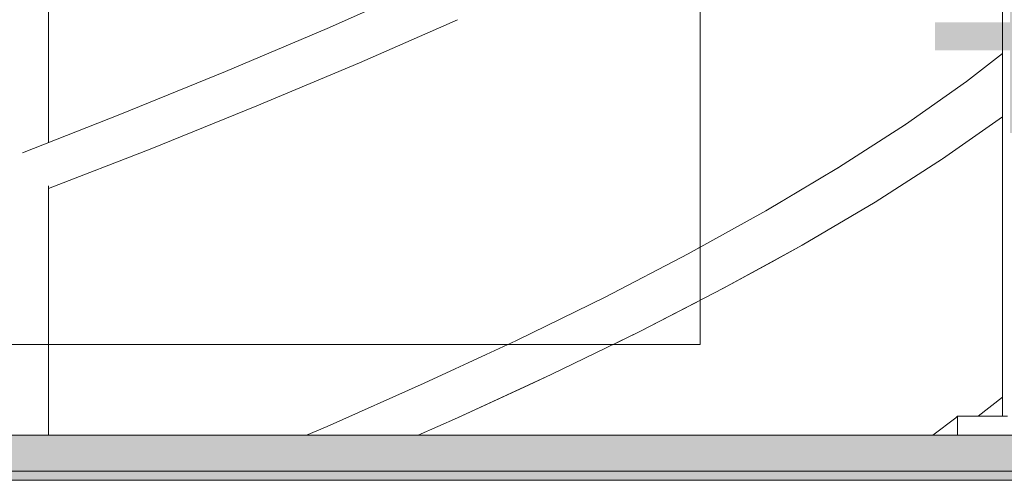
# Model space of a CAD drawing. Header units: millimetres. Extents: x 16408 to 141596, y -21057 to 26364.
# Tile 59 of 138: x 31329 to 31873, y 3811 to 4066. Entities that reach past the tile are written whole.
import ezdxf

# ---------------------------------------------------------------- set-up
doc = ezdxf.new("R2010")
doc.units = ezdxf.units.MM
doc.header["$MEASUREMENT"] = 0
doc.linetypes.add('Przerywana gęsta', pattern=[180, 120, -60])
doc.linetypes.add('Wipeout_Contour', pattern=[1000, 0, -1000])
for name, color, linetype, lineweight in [('0_Nr_pióra__1', 7, 'Continuous', 13), ('0_Nr_pióra__103', 7, 'Continuous', 5), ('0_Nr_pióra__122', 255, 'Continuous', 0), ('inw_schody zewnętrzne_Nr_pióra__103', 7, 'Continuous', 5)]:
    doc.layers.add(name, color=color, linetype=linetype, lineweight=lineweight)
doc.layers.add('inw_schody zewnętrzne', color=7, linetype='Continuous')
doc.layers.add('inw_ściany zewnętrzne_Nr_pióra__61', color=7, linetype='Continuous', lineweight=13, true_color=0x6a6a6a)
doc.styles.add('STYL_AUTOMATYCZNY_2', font='txt')

# ---------------------------------------------------------------- blocks, each defined once
blk = doc.blocks.new('Wymiary_29_1', base_point=(32094.07, 3836.43))
at = {"layer": '0_Nr_pióra__1', "color": 7, "linetype": 'Continuous', "lineweight": 13}
for p, q in [((32094.07, 3836.43), (31994.07, 3936.43)), ((31994.07, 3936.43), (32194.07, 3936.43)), ((32194.07, 3936.43), (32094.07, 3836.43))]:
    blk.add_line(p, q, dxfattribs=at)
at = {"layer": '0_Nr_pióra__1', "color": 7, "lineweight": 13, "insert": (31825.13, 3956.43), "char_height": 150, "attachment_point": 7, "style": 'STYL_AUTOMATYCZNY_2'}
blk.add_mtext('\\A1;{\\pql;\\fCentury Gothic|b0|i0|c238|p34;+3,84}', dxfattribs=at)

msp = doc.modelspace()

# ---------------------------------------------------------------- wipeouts: each hides what was drawn before it
at = {"color": 254, "linetype": 'Wipeout_Contour', "lineweight": 0, "ltscale": 126970.644433}
msp.add_wipeout([(31705.08, 4286.43), (31250.7, 4286.43), (31250.7, 3886.43), (31705.08, 3886.43)], dxfattribs=at).dxf.layer = 'inw_schody zewnętrzne'

# ---------------------------------------------------------------- next in the draw order: wipeouts: each hides what was drawn before it
at = {"color": 254, "linetype": 'Wipeout_Contour', "lineweight": 0, "ltscale": 126427.672072}
msp.add_wipeout([(31400.86, 3994.52), (31331.35, 3971.57), (31344.76, 3974.13), (31344.76, 3972.66)], dxfattribs=at)
at = {"color": 254, "linetype": 'Wipeout_Contour', "lineweight": 0, "ltscale": 126547.977404}
msp.add_wipeout([(31472.13, 3886.43), (31328.77, 3886.43), (31328.77, 3836.43), (31472.13, 3836.43)], dxfattribs=at).dxf.layer = 'inw_schody zewnętrzne'

# ---------------------------------------------------------------- next in the draw order: linework, layer by layer
at = {"layer": 'inw_schody zewnętrzne_Nr_pióra__103', "color": 7, "linetype": 'Continuous', "lineweight": 5}
for p, q in [((31328.77, 3886.43), (31250.7, 3886.43)), ((31328.77, 3836.43), (31181.83, 3836.43))]:
    msp.add_line(p, q, dxfattribs=at)

# ---------------------------------------------------------------- next in the draw order: wipeouts: each hides what was drawn before it
at = {"color": 254, "linetype": 'Wipeout_Contour', "lineweight": 0, "ltscale": 126459.582801}
msp.add_wipeout([(31389.05, 3994.52), (31330.55, 3971.42), (31331.35, 3971.57), (31400.86, 3994.52)], dxfattribs=at)
at = {"color": 254, "linetype": 'Wipeout_Contour', "lineweight": 0, "ltscale": 127108.828761}
msp.add_wipeout([(31472.13, 3836.43), (31611.3, 3836.43), (31611.3, 3886.43), (31472.13, 3886.43)], dxfattribs=at).dxf.layer = 'inw_schody zewnętrzne'

# ---------------------------------------------------------------- next in the draw order: linework, layer by layer
at = {"layer": 'inw_schody zewnętrzne_Nr_pióra__103', "color": 7, "linetype": 'Continuous', "lineweight": 5}
msp.add_line((31472.13, 3886.43), (31328.77, 3886.43), dxfattribs=at)

# ---------------------------------------------------------------- next in the draw order: wipeouts: each hides what was drawn before it
at = {"color": 254, "linetype": 'Wipeout_Contour', "lineweight": 0, "ltscale": 95011.857616}
msp.add_wipeout([(31389.05, 3994.52), (31400.86, 3994.52), (31459.88, 4018.36)], dxfattribs=at)
at = {"color": 254, "linetype": 'Wipeout_Contour', "lineweight": 0, "ltscale": 95139.349628}
msp.add_wipeout([(31442.54, 3817.4), (31503.29, 3822.2), (31498.72, 3841.24)], dxfattribs=at)
at = {"color": 254, "linetype": 'Wipeout_Contour', "lineweight": 0, "ltscale": 671241.019452}
msp.add_wipeout([(31702.69, 4314.04), (31704.48, 4300.3), (31705.08, 4286.43), (31705.08, 3886.43), (31611.3, 3886.43), (31611.3, 3836.43), (31745.68, 3836.43), (31745.68, 4856.43), (31611.3, 4856.43), (31611.3, 4422.51), (31617.03, 4420.96), (31628.46, 4416.45), (31639.44, 4410.67), (31649.87, 4403.66), (31659.65, 4395.51), (31668.67, 4386.27), (31676.86, 4376.06), (31684.12, 4364.96), (31690.39, 4353.09), (31695.61, 4340.56), (31699.72, 4327.5)], dxfattribs=at).dxf.layer = 'inw_schody zewnętrzne'

# ---------------------------------------------------------------- next in the draw order: linework, layer by layer
at = {"layer": 'inw_schody zewnętrzne_Nr_pióra__103', "color": 7, "linetype": 'Continuous', "lineweight": 5}
msp.add_line((31472.13, 3836.43), (31328.77, 3836.43), dxfattribs=at)

# ---------------------------------------------------------------- next in the draw order: wipeouts: each hides what was drawn before it
at = {"color": 254, "linetype": 'Wipeout_Contour', "lineweight": 0, "ltscale": 95060.414649}
msp.add_wipeout([(31389.05, 3994.52), (31459.88, 4018.36), (31447.3, 4018.36)], dxfattribs=at)
at = {"color": 254, "linetype": 'Wipeout_Contour', "lineweight": 0, "ltscale": 95286.415589}
msp.add_wipeout([(31503.29, 3822.2), (31516.62, 3822.2), (31570.92, 3846.04)], dxfattribs=at)
at = {"color": 254, "linetype": 'Wipeout_Contour', "lineweight": 0, "ltscale": 224660.103691}
msp.add_wipeout([(31874.7, 4856.43), (31745.68, 4856.43), (31745.68, 3836.43), (31833.82, 3836.43), (31846.37, 3846.01), (31847.43, 3846.87), (31874.7, 3846.87)], dxfattribs=at).dxf.layer = 'inw_schody zewnętrzne'

# ---------------------------------------------------------------- next in the draw order: wipeouts: each hides what was drawn before it
at = {"color": 254, "linetype": 'Wipeout_Contour', "lineweight": 0, "ltscale": 94985.351514}
msp.add_wipeout([(31447.3, 4018.36), (31384.11, 4013.56), (31389.05, 3994.52)], dxfattribs=at)
at = {"color": 254, "linetype": 'Wipeout_Contour', "lineweight": 0, "ltscale": 96298.145889}
msp.add_wipeout([(31858.79, 3846.87), (31872.31, 3846.87), (31872.31, 3857.37)], dxfattribs=at)
at = {"color": 254, "linetype": 'Wipeout_Contour', "lineweight": 0, "ltscale": 95328.796575}
msp.add_wipeout([(31556.88, 3846.04), (31503.29, 3822.2), (31570.92, 3846.04)], dxfattribs=at)
at = {"color": 254, "linetype": 'Wipeout_Contour', "lineweight": 0, "ltscale": 96234.360835}
msp.add_wipeout([(31847.42, 3840.19), (31847.43, 3846.87), (31846.37, 3846.01)], dxfattribs=at)
at = {"color": 254, "linetype": 'Wipeout_Contour', "lineweight": 0, "ltscale": 128240.087368}
msp.add_wipeout([(31833.82, 3836.43), (31826.42, 3836.43), (31826.42, 3831), (31832.44, 3835.38)], dxfattribs=at).dxf.layer = 'inw_schody zewnętrzne'

# ---------------------------------------------------------------- next in the draw order: linework, layer by layer
at = {"layer": '0_Nr_pióra__103', "color": 7, "linetype": 'Continuous', "lineweight": 5}
msp.add_line((31858.79, 3846.87), (31872.31, 3857.37), dxfattribs=at)

# ---------------------------------------------------------------- next in the draw order: wipeouts: each hides what was drawn before it
at = {"color": 254, "linetype": 'Wipeout_Contour', "lineweight": 0, "ltscale": 95042.929403}
msp.add_wipeout([(31442.54, 4037.4), (31384.11, 4013.56), (31447.3, 4018.36)], dxfattribs=at)
at = {"color": 254, "linetype": 'Wipeout_Contour', "lineweight": 0, "ltscale": 94807.445783}
msp.add_wipeout([(31330.39, 3990.22), (31330.55, 3971.42), (31389.05, 3994.52)], dxfattribs=at)
at = {"color": 254, "linetype": 'Wipeout_Contour', "lineweight": 0, "ltscale": 95257.229595}
msp.add_wipeout([(31498.72, 3841.24), (31503.29, 3822.2), (31556.88, 3846.04)], dxfattribs=at)
at = {"color": 254, "linetype": 'Wipeout_Contour', "lineweight": 0, "ltscale": 96233.116455}
msp.add_wipeout([(31847.43, 3837.02), (31847.42, 3840.19), (31846.37, 3846.01)], dxfattribs=at)

# ---------------------------------------------------------------- next in the draw order: linework, layer by layer
at = {"layer": '0_Nr_pióra__103', "color": 7, "linetype": 'Continuous', "lineweight": 5}
msp.add_line((31344.76, 3836.43), (31344.76, 3974.13), dxfattribs=at)
at = {"layer": 'inw_schody zewnętrzne_Nr_pióra__103', "color": 7, "linetype": 'Continuous', "lineweight": 5}
msp.add_line((31611.3, 3836.43), (31472.13, 3836.43), dxfattribs=at)

# ---------------------------------------------------------------- next in the draw order: wipeouts: each hides what was drawn before it
at = {"color": 254, "linetype": 'Wipeout_Contour', "lineweight": 0, "ltscale": 95193.502818}
msp.add_wipeout([(31447.3, 4018.36), (31459.88, 4018.36), (31516.62, 4042.2)], dxfattribs=at)
at = {"color": 254, "linetype": 'Wipeout_Contour', "lineweight": 0, "ltscale": 126449.117119}
msp.add_wipeout([(31330.41, 3992.42), (31330.39, 3990.22), (31389.05, 3994.52), (31384.11, 4013.56)], dxfattribs=at)
at = {"color": 254, "linetype": 'Wipeout_Contour', "lineweight": 0, "ltscale": 95310.374124}
msp.add_wipeout([(31552.52, 3865.07), (31498.72, 3841.24), (31556.88, 3846.04)], dxfattribs=at)
at = {"color": 254, "linetype": 'Wipeout_Contour', "lineweight": 0, "ltscale": 128293.855167}
msp.add_wipeout([(31847.42, 3827.66), (31847.43, 3837.02), (31846.37, 3846.01), (31832.44, 3835.38)], dxfattribs=at)

# ---------------------------------------------------------------- next in the draw order: linework, layer by layer
at = {"layer": '0_Nr_pióra__103', "color": 7, "linetype": 'Continuous', "lineweight": 5}
for p, q in [((31344.76, 3998.07), (31344.76, 4194.13)), ((31330.41, 3992.42), (31384.11, 4013.56)), ((31344.76, 3972.66), (31400.86, 3994.52)), ((31846.37, 3846.01), (31847.43, 3846.87)), ((31847.43, 3846.87), (31847.42, 3840.19)), ((31875.08, 3846.87), (31847.43, 3846.87)), ((31487.39, 3836.43), (31498.72, 3841.24))]:
    msp.add_line(p, q, dxfattribs=at)

# ---------------------------------------------------------------- next in the draw order: wipeouts: each hides what was drawn before it
at = {"color": 254, "linetype": 'Wipeout_Contour', "lineweight": 0, "ltscale": 95239.089682}
msp.add_wipeout([(31447.3, 4018.36), (31516.62, 4042.2), (31503.29, 4042.2)], dxfattribs=at)
at = {"color": 254, "linetype": 'Wipeout_Contour', "lineweight": 0, "ltscale": 95453.523678}
msp.add_wipeout([(31622.67, 3869.87), (31556.88, 3846.04), (31570.92, 3846.04)], dxfattribs=at)
at = {"color": 254, "linetype": 'Wipeout_Contour', "lineweight": 0, "ltscale": 128278.295081}
msp.add_wipeout([(31847.42, 3826.13), (31847.42, 3827.66), (31832.44, 3835.38), (31834.78, 3816.42)], dxfattribs=at)

# ---------------------------------------------------------------- next in the draw order: linework, layer by layer
at = {"layer": '0_Nr_pióra__103', "color": 7, "linetype": 'Continuous', "lineweight": 5}
for p, q in [((31847.42, 3840.19), (31847.43, 3837.02)), ((31847.43, 3837.02), (31847.43, 3836.43))]:
    msp.add_line(p, q, dxfattribs=at)

# ---------------------------------------------------------------- next in the draw order: wipeouts: each hides what was drawn before it
at = {"color": 254, "linetype": 'Wipeout_Contour', "lineweight": 0, "ltscale": 95165.701393}
msp.add_wipeout([(31442.54, 4037.4), (31447.3, 4018.36), (31503.29, 4042.2)], dxfattribs=at)
at = {"color": 254, "linetype": 'Wipeout_Contour', "lineweight": 0, "ltscale": 95492.739361}
msp.add_wipeout([(31556.88, 3846.04), (31622.67, 3869.87), (31607.96, 3869.87)], dxfattribs=at)
at = {"color": 254, "linetype": 'Wipeout_Contour', "lineweight": 0, "ltscale": 96229.853003}
msp.add_wipeout([(31861.69, 3826.16), (31847.42, 3826.13), (31834.78, 3816.42)], dxfattribs=at)

# ---------------------------------------------------------------- next in the draw order: linework, layer by layer
at = {"layer": '0_Nr_pióra__103', "color": 7, "linetype": 'Continuous', "lineweight": 5}
msp.add_line((31400.86, 3994.52), (31459.88, 4018.36), dxfattribs=at)

# ---------------------------------------------------------------- next in the draw order: wipeouts: each hides what was drawn before it
at = {"color": 254, "linetype": 'Wipeout_Contour', "lineweight": 0, "ltscale": 95221.246264}
msp.add_wipeout([(31442.54, 4037.4), (31503.29, 4042.2), (31498.72, 4061.24)], dxfattribs=at)
at = {"color": 254, "linetype": 'Wipeout_Contour', "lineweight": 0, "ltscale": 95423.191082}
msp.add_wipeout([(31607.96, 3869.87), (31552.52, 3865.07), (31556.88, 3846.04)], dxfattribs=at)
at = {"color": 254, "linetype": 'Wipeout_Contour', "lineweight": 0, "ltscale": 128322.769095}
msp.add_wipeout([(31862.99, 3826.17), (31861.69, 3826.16), (31834.78, 3816.42), (31850.2, 3816.42)], dxfattribs=at)

# ---------------------------------------------------------------- next in the draw order: linework, layer by layer
at = {"layer": '0_Nr_pióra__103', "color": 7, "linetype": 'Continuous', "lineweight": 5}
for p, q in [((31384.11, 4013.56), (31442.54, 4037.4)), ((31549.04, 3836.43), (31570.92, 3846.04))]:
    msp.add_line(p, q, dxfattribs=at)

# ---------------------------------------------------------------- next in the draw order: wipeouts: each hides what was drawn before it
at = {"color": 254, "linetype": 'Wipeout_Contour', "lineweight": 0, "ltscale": 95368.250889}
msp.add_wipeout([(31503.29, 4042.2), (31516.62, 4042.2), (31570.92, 4066.04)], dxfattribs=at)
at = {"color": 254, "linetype": 'Wipeout_Contour', "lineweight": 0, "ltscale": 95474.065496}
msp.add_wipeout([(31603.81, 3888.91), (31552.52, 3865.07), (31607.96, 3869.87)], dxfattribs=at)
at = {"color": 254, "linetype": 'Wipeout_Contour', "lineweight": 0, "ltscale": 96171.922068}
msp.add_wipeout([(31817.83, 3824.76), (31834.78, 3816.42), (31832.44, 3835.38)], dxfattribs=at)

# ---------------------------------------------------------------- next in the draw order: hatches: boundary and pattern name
at = {"layer": '0_Nr_pióra__1', "linetype": 'Continuous', "lineweight": 0, "true_color": 0x000000}
msp.add_hatch(color=18, dxfattribs=at).paths.add_polyline_path([(32531.76, 3811.43), (32531.76, 3836.43), (30890.54, 3836.43), (30890.54, 3811.43)])
at = {"layer": '0_Nr_pióra__122', "linetype": 'Continuous', "lineweight": 0, "true_color": 0xffffff}
msp.add_hatch(color=7, dxfattribs=at).paths.add_polyline_path([(32531.76, 3816.43), (32531.76, 3836.43), (30890.54, 3836.43), (30890.54, 3816.43)])

# ---------------------------------------------------------------- next in the draw order: linework, layer by layer
at = {"layer": '0_Nr_pióra__1', "color": 7, "linetype": 'Continuous', "lineweight": 13, "flags": 128}
for points in [[(32531.76, 3816.43), (32531.76, 3836.43), (30890.54, 3836.43), (30890.54, 3816.43)], [(32531.76, 3811.43), (32531.76, 3836.43), (30890.54, 3836.43), (30890.54, 3811.43)]]:
    msp.add_lwpolyline(points, close=True, dxfattribs=at)
at = {"layer": '0_Nr_pióra__103', "color": 7, "linetype": 'Continuous', "lineweight": 5}
for p, q in [((31498.72, 3841.24), (31552.52, 3865.07)), ((31833.82, 3836.43), (31846.37, 3846.01))]:
    msp.add_line(p, q, dxfattribs=at)
at = {"layer": 'inw_schody zewnętrzne_Nr_pióra__103', "color": 7, "linetype": 'Continuous', "lineweight": 5}
for p, q in [((31862.98, 3836.43), (31611.3, 3836.43)), ((31833.82, 3836.43), (31745.68, 3836.43))]:
    msp.add_line(p, q, dxfattribs=at)
at = {"layer": 'inw_ściany zewnętrzne_Nr_pióra__61', "color": 251, "linetype": 'Przerywana gęsta', "lineweight": 13, "true_color": 0x6a6a6a, "flags": 128}
msp.add_lwpolyline([(31196.37, 3836.43), (38941.5, 3836.43)], dxfattribs=at)

# ---------------------------------------------------------------- next in the draw order: wipeouts: each hides what was drawn before it
at = {"color": 254, "linetype": 'Wipeout_Contour', "lineweight": 0, "ltscale": 95410.767343}
msp.add_wipeout([(31556.88, 4066.04), (31503.29, 4042.2), (31570.92, 4066.04)], dxfattribs=at)
at = {"color": 254, "linetype": 'Wipeout_Contour', "lineweight": 0, "ltscale": 95612.962842}
msp.add_wipeout([(31607.96, 3869.87), (31622.67, 3869.87), (31671.75, 3893.71)], dxfattribs=at)

# ---------------------------------------------------------------- next in the draw order: wipeouts: each hides what was drawn before it
at = {"color": 254, "linetype": 'Wipeout_Contour', "lineweight": 0, "ltscale": 95339.227357}
msp.add_wipeout([(31498.72, 4061.24), (31503.29, 4042.2), (31556.88, 4066.04)], dxfattribs=at)
at = {"color": 254, "linetype": 'Wipeout_Contour', "lineweight": 0, "ltscale": 95648.928496}
msp.add_wipeout([(31656.39, 3893.71), (31607.96, 3869.87), (31671.75, 3893.71)], dxfattribs=at)

# ---------------------------------------------------------------- next in the draw order: linework, layer by layer
at = {"layer": '0_Nr_pióra__103', "color": 7, "linetype": 'Continuous', "lineweight": 5}
msp.add_line((31459.88, 4018.36), (31516.62, 4042.2), dxfattribs=at)

# ---------------------------------------------------------------- next in the draw order: wipeouts: each hides what was drawn before it
at = {"color": 254, "linetype": 'Wipeout_Contour', "lineweight": 0, "ltscale": 95392.618727}
msp.add_wipeout([(31552.52, 4085.07), (31498.72, 4061.24), (31556.88, 4066.04)], dxfattribs=at)
at = {"color": 254, "linetype": 'Wipeout_Contour', "lineweight": 0, "ltscale": 95581.562928}
msp.add_wipeout([(31603.81, 3888.91), (31607.96, 3869.87), (31656.39, 3893.71)], dxfattribs=at)

# ---------------------------------------------------------------- next in the draw order: linework, layer by layer
at = {"layer": '0_Nr_pióra__103', "color": 7, "linetype": 'Continuous', "lineweight": 5}
for p, q in [((31498.72, 4061.24), (31552.52, 4085.07)), ((31516.62, 4042.2), (31570.92, 4066.04)), ((31442.54, 4037.4), (31498.72, 4061.24)), ((31570.92, 3846.04), (31622.67, 3869.87))]:
    msp.add_line(p, q, dxfattribs=at)

# ---------------------------------------------------------------- next in the draw order: wipeouts: each hides what was drawn before it
at = {"color": 254, "linetype": 'Wipeout_Contour', "lineweight": 0, "ltscale": 95630.057328}
msp.add_wipeout([(31652.46, 3912.75), (31603.81, 3888.91), (31656.39, 3893.71)], dxfattribs=at)

# ---------------------------------------------------------------- next in the draw order: linework, layer by layer
at = {"layer": '0_Nr_pióra__103', "color": 7, "linetype": 'Continuous', "lineweight": 5}
msp.add_line((31552.52, 3865.07), (31603.81, 3888.91), dxfattribs=at)
at = {"layer": 'inw_schody zewnętrzne_Nr_pióra__103', "color": 7, "linetype": 'Continuous', "lineweight": 5}
for p, q in [((31611.3, 3886.43), (31472.13, 3886.43)), ((31705.08, 3886.43), (31611.3, 3886.43))]:
    msp.add_line(p, q, dxfattribs=at)

# ---------------------------------------------------------------- next in the draw order: wipeouts: each hides what was drawn before it
at = {"color": 254, "linetype": 'Wipeout_Contour', "lineweight": 0, "ltscale": 95764.376589}
msp.add_wipeout([(31656.39, 3893.71), (31671.75, 3893.71), (31718.03, 3917.55)], dxfattribs=at)

# ---------------------------------------------------------------- next in the draw order: wipeouts: each hides what was drawn before it
at = {"color": 254, "linetype": 'Wipeout_Contour', "lineweight": 0, "ltscale": 95797.015757}
msp.add_wipeout([(31656.39, 3893.71), (31718.03, 3917.55), (31702.06, 3917.55)], dxfattribs=at)

# ---------------------------------------------------------------- next in the draw order: wipeouts: each hides what was drawn before it
at = {"color": 254, "linetype": 'Wipeout_Contour', "lineweight": 0, "ltscale": 95731.991461}
msp.add_wipeout([(31702.06, 3917.55), (31652.46, 3912.75), (31656.39, 3893.71)], dxfattribs=at)

# ---------------------------------------------------------------- next in the draw order: linework, layer by layer
at = {"layer": '0_Nr_pióra__103', "color": 7, "linetype": 'Continuous', "lineweight": 5}
msp.add_line((31622.67, 3869.87), (31671.75, 3893.71), dxfattribs=at)

# ---------------------------------------------------------------- next in the draw order: wipeouts: each hides what was drawn before it
at = {"color": 254, "linetype": 'Wipeout_Contour', "lineweight": 0, "ltscale": 95778.001628}
msp.add_wipeout([(31698.37, 3936.59), (31652.46, 3912.75), (31702.06, 3917.55)], dxfattribs=at)

# ---------------------------------------------------------------- next in the draw order: linework, layer by layer
at = {"layer": '0_Nr_pióra__103', "color": 7, "linetype": 'Continuous', "lineweight": 5}
msp.add_line((31603.81, 3888.91), (31652.46, 3912.75), dxfattribs=at)

# ---------------------------------------------------------------- next in the draw order: wipeouts: each hides what was drawn before it
at = {"color": 254, "linetype": 'Wipeout_Contour', "lineweight": 0, "ltscale": 95907.42764}
msp.add_wipeout([(31761.4, 3941.39), (31702.06, 3917.55), (31718.03, 3917.55)], dxfattribs=at)

# ---------------------------------------------------------------- next in the draw order: wipeouts: each hides what was drawn before it
at = {"color": 254, "linetype": 'Wipeout_Contour', "lineweight": 0, "ltscale": 95936.672296}
msp.add_wipeout([(31702.06, 3917.55), (31761.4, 3941.39), (31744.87, 3941.39)], dxfattribs=at)

# ---------------------------------------------------------------- next in the draw order: wipeouts: each hides what was drawn before it
at = {"color": 254, "linetype": 'Wipeout_Contour', "lineweight": 0, "ltscale": 95874.141993}
msp.add_wipeout([(31698.37, 3936.59), (31702.06, 3917.55), (31744.87, 3941.39)], dxfattribs=at)

# ---------------------------------------------------------------- next in the draw order: linework, layer by layer
at = {"layer": '0_Nr_pióra__103', "color": 7, "linetype": 'Continuous', "lineweight": 5}
msp.add_line((31671.75, 3893.71), (31718.03, 3917.55), dxfattribs=at)

# ---------------------------------------------------------------- next in the draw order: wipeouts: each hides what was drawn before it
at = {"color": 254, "linetype": 'Wipeout_Contour', "lineweight": 0, "ltscale": 95917.569767}
msp.add_wipeout([(31698.37, 3936.59), (31744.87, 3941.39), (31741.42, 3960.43)], dxfattribs=at)

# ---------------------------------------------------------------- next in the draw order: linework, layer by layer
at = {"layer": '0_Nr_pióra__103', "color": 7, "linetype": 'Continuous', "lineweight": 5}
msp.add_line((31652.46, 3912.75), (31698.37, 3936.59), dxfattribs=at)
at = {"layer": 'inw_schody zewnętrzne_Nr_pióra__103', "color": 7, "linetype": 'Continuous', "lineweight": 5}
msp.add_line((31705.08, 4286.43), (31705.08, 3886.43), dxfattribs=at)

# ---------------------------------------------------------------- next in the draw order: wipeouts: each hides what was drawn before it
at = {"color": 254, "linetype": 'Wipeout_Contour', "lineweight": 0, "ltscale": 96041.798706}
msp.add_wipeout([(31744.87, 3941.39), (31761.4, 3941.39), (31801.77, 3965.23)], dxfattribs=at)

# ---------------------------------------------------------------- next in the draw order: wipeouts: each hides what was drawn before it
at = {"color": 254, "linetype": 'Wipeout_Contour', "lineweight": 0, "ltscale": 96067.589582}
msp.add_wipeout([(31744.87, 3941.39), (31801.77, 3965.23), (31784.71, 3965.23)], dxfattribs=at)

# ---------------------------------------------------------------- next in the draw order: wipeouts: each hides what was drawn before it
at = {"color": 254, "linetype": 'Wipeout_Contour', "lineweight": 0, "ltscale": 96007.699716}
msp.add_wipeout([(31741.42, 3960.43), (31744.87, 3941.39), (31784.71, 3965.23)], dxfattribs=at)

# ---------------------------------------------------------------- next in the draw order: linework, layer by layer
at = {"layer": '0_Nr_pióra__103', "color": 7, "linetype": 'Continuous', "lineweight": 5}
msp.add_line((31718.03, 3917.55), (31761.4, 3941.39), dxfattribs=at)

# ---------------------------------------------------------------- next in the draw order: wipeouts: each hides what was drawn before it
at = {"color": 254, "linetype": 'Wipeout_Contour', "lineweight": 0, "ltscale": 96048.453144}
msp.add_wipeout([(31741.42, 3960.43), (31784.71, 3965.23), (31781.51, 3984.27)], dxfattribs=at)

# ---------------------------------------------------------------- next in the draw order: linework, layer by layer
at = {"layer": '0_Nr_pióra__103', "color": 7, "linetype": 'Continuous', "lineweight": 5}
msp.add_line((31698.37, 3936.59), (31741.42, 3960.43), dxfattribs=at)

# ---------------------------------------------------------------- next in the draw order: wipeouts: each hides what was drawn before it
at = {"color": 254, "linetype": 'Wipeout_Contour', "lineweight": 0, "ltscale": 96167.19323}
msp.add_wipeout([(31784.71, 3965.23), (31801.77, 3965.23), (31839.04, 3989.07)], dxfattribs=at)

# ---------------------------------------------------------------- next in the draw order: wipeouts: each hides what was drawn before it
at = {"color": 254, "linetype": 'Wipeout_Contour', "lineweight": 0, "ltscale": 96189.480078}
msp.add_wipeout([(31784.71, 3965.23), (31839.04, 3989.07), (31821.49, 3989.07)], dxfattribs=at)

# ---------------------------------------------------------------- next in the draw order: wipeouts: each hides what was drawn before it
at = {"color": 254, "linetype": 'Wipeout_Contour', "lineweight": 0, "ltscale": 96132.370404}
msp.add_wipeout([(31781.51, 3984.27), (31784.71, 3965.23), (31821.49, 3989.07)], dxfattribs=at)

# ---------------------------------------------------------------- next in the draw order: linework, layer by layer
at = {"layer": '0_Nr_pióra__103', "color": 7, "linetype": 'Continuous', "lineweight": 5}
msp.add_line((31761.4, 3941.39), (31801.77, 3965.23), dxfattribs=at)

# ---------------------------------------------------------------- next in the draw order: wipeouts: each hides what was drawn before it
at = {"color": 254, "linetype": 'Wipeout_Contour', "lineweight": 0, "ltscale": 96170.36398}
msp.add_wipeout([(31781.51, 3984.27), (31821.49, 3989.07), (31818.55, 4008.1)], dxfattribs=at)

# ---------------------------------------------------------------- next in the draw order: linework, layer by layer
at = {"layer": '0_Nr_pióra__103', "color": 7, "linetype": 'Continuous', "lineweight": 5}
msp.add_line((31741.42, 3960.43), (31781.51, 3984.27), dxfattribs=at)

# ---------------------------------------------------------------- next in the draw order: wipeouts: each hides what was drawn before it
at = {"color": 254, "linetype": 'Wipeout_Contour', "lineweight": 0, "ltscale": 128405.917365}
msp.add_wipeout([(31872.31, 4012.53), (31821.49, 3989.07), (31839.04, 3989.07), (31872.31, 4012.34)], dxfattribs=at)

# ---------------------------------------------------------------- next in the draw order: wipeouts: each hides what was drawn before it
at = {"color": 254, "linetype": 'Wipeout_Contour', "lineweight": 0, "ltscale": 128424.723868}
msp.add_wipeout([(31855.12, 4012.9), (31821.49, 3989.07), (31872.31, 4012.53), (31872.31, 4012.9)], dxfattribs=at)

# ---------------------------------------------------------------- next in the draw order: wipeouts: each hides what was drawn before it
at = {"color": 254, "linetype": 'Wipeout_Contour', "lineweight": 0, "ltscale": 96247.881121}
msp.add_wipeout([(31855.12, 4012.9), (31818.55, 4008.1), (31821.49, 3989.07)], dxfattribs=at)

# ---------------------------------------------------------------- next in the draw order: linework, layer by layer
at = {"layer": '0_Nr_pióra__103', "color": 7, "linetype": 'Continuous', "lineweight": 5}
msp.add_line((31801.77, 3965.23), (31839.04, 3989.07), dxfattribs=at)

# ---------------------------------------------------------------- next in the draw order: wipeouts: each hides what was drawn before it
at = {"color": 254, "linetype": 'Wipeout_Contour', "lineweight": 0, "ltscale": 96283.03599}
msp.add_wipeout([(31852.44, 4031.94), (31818.55, 4008.1), (31855.12, 4012.9)], dxfattribs=at)

# ---------------------------------------------------------------- next in the draw order: linework, layer by layer
at = {"layer": '0_Nr_pióra__103', "color": 7, "linetype": 'Continuous', "lineweight": 5}
msp.add_line((31781.51, 3984.27), (31818.55, 4008.1), dxfattribs=at)

# ---------------------------------------------------------------- next in the draw order: wipeouts: each hides what was drawn before it
at = {"color": 254, "linetype": 'Wipeout_Contour', "lineweight": 0, "ltscale": 96355.251519}
msp.add_wipeout([(31855.12, 4012.9), (31872.31, 4012.9), (31872.31, 4021.3)], dxfattribs=at)

# ---------------------------------------------------------------- next in the draw order: wipeouts: each hides what was drawn before it
at = {"color": 254, "linetype": 'Wipeout_Contour', "lineweight": 0, "ltscale": 96357.01158}
msp.add_wipeout([(31855.12, 4012.9), (31872.31, 4021.3), (31872.31, 4026.35)], dxfattribs=at)

# ---------------------------------------------------------------- next in the draw order: wipeouts: each hides what was drawn before it
at = {"color": 254, "linetype": 'Wipeout_Contour', "lineweight": 0, "ltscale": 128465.726983}
msp.add_wipeout([(31852.44, 4031.94), (31855.12, 4012.9), (31872.31, 4026.35), (31872.31, 4034.82)], dxfattribs=at)

# ---------------------------------------------------------------- next in the draw order: linework, layer by layer
at = {"layer": '0_Nr_pióra__103', "color": 7, "linetype": 'Continuous', "lineweight": 5}
msp.add_line((31839.04, 3989.07), (31872.31, 4012.34), dxfattribs=at)

# ---------------------------------------------------------------- next in the draw order: wipeouts: each hides what was drawn before it
at = {"color": 254, "linetype": 'Wipeout_Contour', "lineweight": 0, "ltscale": 96361.023534}
msp.add_wipeout([(31852.44, 4031.94), (31872.31, 4034.82), (31872.31, 4047.37)], dxfattribs=at)

# ---------------------------------------------------------------- next in the draw order: linework, layer by layer
at = {"layer": '0_Nr_pióra__103', "color": 7, "linetype": 'Continuous', "lineweight": 5}
for p, q in [((31872.31, 3846.87), (31872.31, 4923.84)), ((31852.44, 4031.94), (31872.31, 4047.37)), ((31818.55, 4008.1), (31852.44, 4031.94))]:
    msp.add_line(p, q, dxfattribs=at)

# ---------------------------------------------------------------- next in the draw order: block references
at = {"color": 7, "linetype": 'Continuous', "lineweight": 13}
msp.add_blockref('Wymiary_29_1', (32094.07, 3836.43), dxfattribs=at)

doc.saveas('drawing.dxf')
